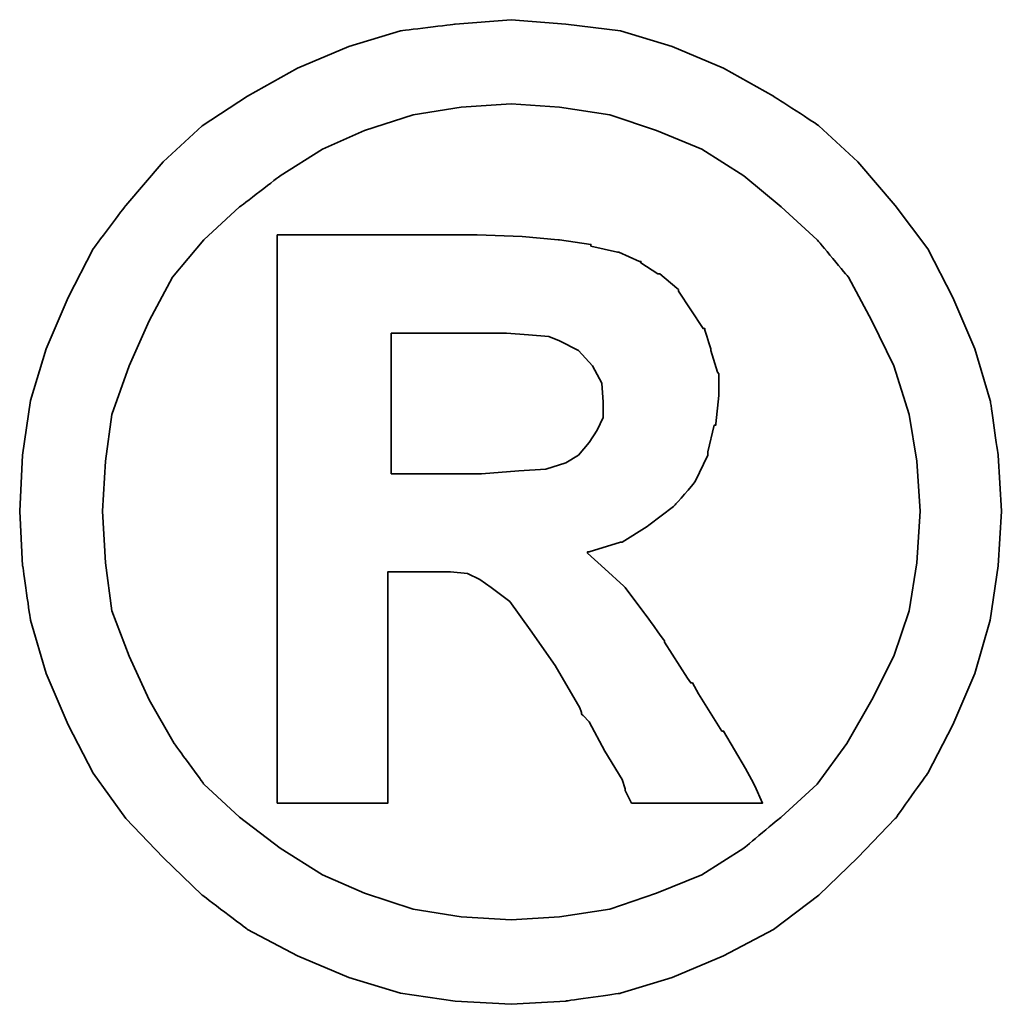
# Model space of a CAD drawing. Header units: millimetres. Extents: x -629 to 296, y -521 to -329.
# Tile 54 of 56: x -422.24 to -421.18, y -422.03 to -420.97. Entities that reach past the tile are written whole.
import ezdxf

# ---------------------------------------------------------------- set-up
doc = ezdxf.new("R2010")
doc.units = ezdxf.units.MM
doc.header["$LTSCALE"] = 0.1
doc.layers.add('CHA', color=7, linetype='CONTINUOUS')
doc.layers.add('layer 1', color=7, linetype='CONTINUOUS')

# ---------------------------------------------------------------- blocks, each defined once
blk = doc.blocks.new('TBI MOTION logo(完整正式版)')
at = {"layer": 'layer 1', "color": 22, "lineweight": 35}
for points, knots in [([(81.20634, 4.98624), (81.20634, 4.98624), (81.18649, 5.32862), (81.18649, 5.32862), (81.18649, 5.32862), (81.18649, 5.32862), (81.13886, 5.66206), (81.13886, 5.66206), (81.13886, 5.66206), (81.13886, 5.66206), (81.04359, 5.97764), (81.04359, 5.97764), (81.04359, 5.97764), (81.04359, 5.97764), (80.91061, 6.29124), (80.91061, 6.29124), (80.91061, 6.29124), (80.91061, 6.29124), (80.75778, 6.58697), (80.75778, 6.58697), (80.75778, 6.58697), (80.75778, 6.58697), (80.5593, 6.85294), (80.5593, 6.85294), (80.5593, 6.85294), (80.5593, 6.85294), (80.33105, 7.1189), (80.33105, 7.1189), (80.33105, 7.1189), (80.33105, 7.1189), (80.09287, 7.33921), (80.09287, 7.33921), (80.09287, 7.33921), (80.09287, 7.33921), (79.815, 7.51982), (79.815, 7.51982), (79.815, 7.51982), (79.815, 7.51982), (79.51133, 7.69051), (79.51133, 7.69051), (79.51133, 7.69051), (79.51133, 7.69051), (79.19773, 7.8235), (79.19773, 7.8235), (79.19773, 7.8235), (79.19773, 7.8235), (78.88215, 7.91877), (78.88215, 7.91877), (78.88215, 7.91877), (78.88215, 7.91877), (78.54871, 7.95846), (78.54871, 7.95846), (78.54871, 7.95846), (78.54871, 7.95846), (78.21526, 7.98625), (78.21526, 7.98625), (78.21526, 7.98625), (78.21526, 7.98625), (77.87388, 7.95846), (77.87388, 7.95846), (77.87388, 7.95846), (77.87388, 7.95846), (77.54044, 7.91877), (77.54044, 7.91877), (77.54044, 7.91877), (77.54044, 7.91877), (77.22485, 7.8235), (77.22485, 7.8235), (77.22485, 7.8235), (77.22485, 7.8235), (76.91027, 7.69051), (76.91027, 7.69051), (76.91027, 7.69051), (76.91027, 7.69051), (76.6056, 7.51982), (76.6056, 7.51982), (76.6056, 7.51982), (76.6056, 7.51982), (76.32972, 7.33921), (76.32972, 7.33921), (76.32972, 7.33921), (76.32972, 7.33921), (76.09154, 7.1189), (76.09154, 7.1189), (76.09154, 7.1189), (76.09154, 7.1189), (75.86329, 6.85294), (75.86329, 6.85294), (75.86329, 6.85294), (75.86329, 6.85294), (75.66382, 6.58697), (75.66382, 6.58697), (75.66382, 6.58697), (75.66382, 6.58697), (75.51099, 6.29124), (75.51099, 6.29124), (75.51099, 6.29124), (75.51099, 6.29124), (75.37702, 5.97764), (75.37702, 5.97764), (75.37702, 5.97764), (75.37702, 5.97764), (75.28175, 5.66206), (75.28175, 5.66206), (75.28175, 5.66206), (75.28175, 5.66206), (75.23411, 5.32862), (75.23411, 5.32862), (75.23411, 5.32862), (75.23411, 5.32862), (75.21625, 4.98624), (75.21625, 4.98624), (75.21625, 4.98624), (75.21625, 4.98624), (75.23411, 4.6528), (75.23411, 4.6528), (75.23411, 4.6528), (75.23411, 4.6528), (75.28175, 4.32035), (75.28175, 4.32035), (75.28175, 4.32035), (75.28175, 4.32035), (75.37702, 3.99583), (75.37702, 3.99583), (75.37702, 3.99583), (75.37702, 3.99583), (75.51099, 3.68224), (75.51099, 3.68224), (75.51099, 3.68224), (75.51099, 3.68224), (75.66382, 3.38749), (75.66382, 3.38749), (75.66382, 3.38749), (75.66382, 3.38749), (75.86329, 3.10963), (75.86329, 3.10963), (75.86329, 3.10963), (75.86329, 3.10963), (76.09154, 2.87145), (76.09154, 2.87145), (76.09154, 2.87145), (76.09154, 2.87145), (76.32972, 2.6432), (76.32972, 2.6432), (76.32972, 2.6432), (76.32972, 2.6432), (76.6056, 2.43381), (76.6056, 2.43381), (76.6056, 2.43381), (76.6056, 2.43381), (76.91027, 2.27205), (76.91027, 2.27205), (76.91027, 2.27205), (76.91027, 2.27205), (77.22485, 2.13906), (77.22485, 2.13906), (77.22485, 2.13906), (77.22485, 2.13906), (77.54044, 2.0438), (77.54044, 2.0438), (77.54044, 2.0438), (77.54044, 2.0438), (77.87388, 1.99616), (77.87388, 1.99616), (77.87388, 1.99616), (77.87388, 1.99616), (78.21526, 1.97631), (78.21526, 1.97631), (78.21526, 1.97631), (78.21526, 1.97631), (78.54871, 1.99616), (78.54871, 1.99616), (78.54871, 1.99616), (78.54871, 1.99616), (78.88215, 2.0438), (78.88215, 2.0438), (78.88215, 2.0438), (78.88215, 2.0438), (79.19773, 2.13906), (79.19773, 2.13906), (79.19773, 2.13906), (79.19773, 2.13906), (79.51133, 2.27205), (79.51133, 2.27205), (79.51133, 2.27205), (79.51133, 2.27205), (79.815, 2.43381), (79.815, 2.43381), (79.815, 2.43381), (79.815, 2.43381), (80.09287, 2.6432), (80.09287, 2.6432), (80.09287, 2.6432), (80.09287, 2.6432), (80.33105, 2.87145), (80.33105, 2.87145), (80.33105, 2.87145), (80.33105, 2.87145), (80.5593, 3.10963), (80.5593, 3.10963), (80.5593, 3.10963), (80.5593, 3.10963), (80.75778, 3.38749), (80.75778, 3.38749), (80.75778, 3.38749), (80.75778, 3.38749), (80.91061, 3.68224), (80.91061, 3.68224), (80.91061, 3.68224), (80.91061, 3.68224), (81.04359, 3.99583), (81.04359, 3.99583), (81.04359, 3.99583), (81.04359, 3.99583), (81.13886, 4.32035), (81.13886, 4.32035), (81.13886, 4.32035), (81.13886, 4.32035), (81.18649, 4.6528), (81.18649, 4.6528), (81.18649, 4.6528), (81.18649, 4.6528), (81.20634, 4.98624), (81.20634, 4.98624)], [0, 0, 0, 0, 0.0178571, 0.0178571, 0.0178571, 0.0178572, 0.0357143, 0.0357143, 0.0357143, 0.0357143, 0.0535714, 0.0535714, 0.0535714, 0.0535714, 0.0714286, 0.0714286, 0.0714286, 0.0714286, 0.0892857, 0.0892857, 0.0892857, 0.0892857, 0.1071429, 0.1071429, 0.1071429, 0.1071429, 0.125, 0.125, 0.125, 0.125, 0.1428571, 0.1428571, 0.1428571, 0.1428572, 0.1607143, 0.1607143, 0.1607143, 0.1607143, 0.1785714, 0.1785714, 0.1785714, 0.1785714, 0.1964286, 0.1964286, 0.1964286, 0.1964286, 0.2142857, 0.2142857, 0.2142857, 0.2142857, 0.2321429, 0.2321429, 0.2321429, 0.2321429, 0.25, 0.25, 0.25, 0.25, 0.2678571, 0.2678571, 0.2678571, 0.2678572, 0.2857143, 0.2857143, 0.2857143, 0.2857143, 0.3035714, 0.3035714, 0.3035714, 0.3035714, 0.3214286, 0.3214286, 0.3214286, 0.3214286, 0.3392857, 0.3392857, 0.3392857, 0.3392857, 0.3571429, 0.3571429, 0.3571429, 0.3571429, 0.375, 0.375, 0.375, 0.375, 0.3928571, 0.3928571, 0.3928571, 0.3928572, 0.4107143, 0.4107143, 0.4107143, 0.4107143, 0.4285714, 0.4285714, 0.4285714, 0.4285714, 0.4464286, 0.4464286, 0.4464286, 0.4464286, 0.4642857, 0.4642857, 0.4642857, 0.4642857, 0.4821429, 0.4821429, 0.4821429, 0.4821429, 0.5, 0.5, 0.5, 0.5, 0.5178571, 0.5178571, 0.5178571, 0.5178572, 0.5357143, 0.5357143, 0.5357143, 0.5357143, 0.5535714, 0.5535714, 0.5535714, 0.5535714, 0.5714286, 0.5714286, 0.5714286, 0.5714286, 0.5892857, 0.5892857, 0.5892857, 0.5892857, 0.6071429, 0.6071429, 0.6071429, 0.6071429, 0.625, 0.625, 0.625, 0.625, 0.6428571, 0.6428571, 0.6428571, 0.6428572, 0.6607143, 0.6607143, 0.6607143, 0.6607143, 0.6785714, 0.6785714, 0.6785714, 0.6785714, 0.6964286, 0.6964286, 0.6964286, 0.6964286, 0.7142857, 0.7142857, 0.7142857, 0.7142857, 0.7321429, 0.7321429, 0.7321429, 0.7321429, 0.75, 0.75, 0.75, 0.75, 0.7678571, 0.7678571, 0.7678571, 0.7678572, 0.7857143, 0.7857143, 0.7857143, 0.7857143, 0.8035714, 0.8035714, 0.8035714, 0.8035714, 0.8214286, 0.8214286, 0.8214286, 0.8214286, 0.8392857, 0.8392857, 0.8392857, 0.8392857, 0.8571429, 0.8571429, 0.8571429, 0.8571429, 0.875, 0.875, 0.875, 0.875, 0.8928571, 0.8928571, 0.8928571, 0.8928572, 0.9107143, 0.9107143, 0.9107143, 0.9107143, 0.9285714, 0.9285714, 0.9285714, 0.9285714, 0.9464286, 0.9464286, 0.9464286, 0.9464286, 0.9642857, 0.9642857, 0.9642857, 0.9642857, 0.9821429, 0.9821429, 0.9821429, 0.9821429, 1, 1, 1, 1]), ([(80.71014, 4.98624), (80.71014, 4.98624), (80.69129, 5.29091), (80.69129, 5.29091), (80.69129, 5.29091), (80.69129, 5.29091), (80.64464, 5.57672), (80.64464, 5.57672), (80.64464, 5.57672), (80.64464, 5.57672), (80.54937, 5.87245), (80.54937, 5.87245), (80.54937, 5.87245), (80.54937, 5.87245), (80.41639, 6.14833), (80.41639, 6.14833), (80.41639, 6.14833), (80.41639, 6.14833), (80.27349, 6.41429), (80.27349, 6.41429), (80.27349, 6.41429), (80.27349, 6.41429), (80.08295, 6.64255), (80.08295, 6.64255), (80.08295, 6.64255), (80.08295, 6.64255), (79.86264, 6.84301), (79.86264, 6.84301), (79.86264, 6.84301), (79.86264, 6.84301), (79.63439, 7.03355), (79.63439, 7.03355), (79.63439, 7.03355), (79.63439, 7.03355), (79.37835, 7.1963), (79.37835, 7.1963), (79.37835, 7.1963), (79.37835, 7.1963), (79.10246, 7.30944), (79.10246, 7.30944), (79.10246, 7.30944), (79.10246, 7.30944), (78.81665, 7.40471), (78.81665, 7.40471), (78.81665, 7.40471), (78.81665, 7.40471), (78.511, 7.45234), (78.511, 7.45234), (78.511, 7.45234), (78.511, 7.45234), (78.21526, 7.47219), (78.21526, 7.47219), (78.21526, 7.47219), (78.21526, 7.47219), (77.9106, 7.45234), (77.9106, 7.45234), (77.9106, 7.45234), (77.9106, 7.45234), (77.61685, 7.40471), (77.61685, 7.40471), (77.61685, 7.40471), (77.61685, 7.40471), (77.32012, 7.30944), (77.32012, 7.30944), (77.32012, 7.30944), (77.32012, 7.30944), (77.06309, 7.1963), (77.06309, 7.1963), (77.06309, 7.1963), (77.06309, 7.1963), (76.80606, 7.03355), (76.80606, 7.03355), (76.80606, 7.03355), (76.80606, 7.03355), (76.55797, 6.84301), (76.55797, 6.84301), (76.55797, 6.84301), (76.55797, 6.84301), (76.34063, 6.64255), (76.34063, 6.64255), (76.34063, 6.64255), (76.34063, 6.64255), (76.1491, 6.41429), (76.1491, 6.41429), (76.1491, 6.41429), (76.1491, 6.41429), (76.0062, 6.14833), (76.0062, 6.14833), (76.0062, 6.14833), (76.0062, 6.14833), (75.88314, 5.87245), (75.88314, 5.87245), (75.88314, 5.87245), (75.88314, 5.87245), (75.77794, 5.57672), (75.77794, 5.57672), (75.77794, 5.57672), (75.77794, 5.57672), (75.73924, 5.29091), (75.73924, 5.29091), (75.73924, 5.29091), (75.73924, 5.29091), (75.72039, 4.98624), (75.72039, 4.98624), (75.72039, 4.98624), (75.72039, 4.98624), (75.73924, 4.67165), (75.73924, 4.67165), (75.73924, 4.67165), (75.73924, 4.67165), (75.77794, 4.37791), (75.77794, 4.37791), (75.77794, 4.37791), (75.77794, 4.37791), (75.88314, 4.10102), (75.88314, 4.10102), (75.88314, 4.10102), (75.88314, 4.10102), (76.0062, 3.83407), (76.0062, 3.83407), (76.0062, 3.83407), (76.0062, 3.83407), (76.15902, 3.56811), (76.15902, 3.56811), (76.15902, 3.56811), (76.15902, 3.56811), (76.34063, 3.32001), (76.34063, 3.32001), (76.34063, 3.32001), (76.34063, 3.32001), (76.55797, 3.11955), (76.55797, 3.11955), (76.55797, 3.11955), (76.55797, 3.11955), (76.80606, 2.92901), (76.80606, 2.92901), (76.80606, 2.92901), (76.80606, 2.92901), (77.06309, 2.76725), (77.06309, 2.76725), (77.06309, 2.76725), (77.06309, 2.76725), (77.32012, 2.65412), (77.32012, 2.65412), (77.32012, 2.65412), (77.32012, 2.65412), (77.61685, 2.55786), (77.61685, 2.55786), (77.61685, 2.55786), (77.61685, 2.55786), (77.9106, 2.51022), (77.9106, 2.51022), (77.9106, 2.51022), (77.9106, 2.51022), (78.21526, 2.49137), (78.21526, 2.49137), (78.21526, 2.49137), (78.21526, 2.49137), (78.511, 2.51022), (78.511, 2.51022), (78.511, 2.51022), (78.511, 2.51022), (78.81665, 2.55786), (78.81665, 2.55786), (78.81665, 2.55786), (78.81665, 2.55786), (79.10246, 2.65412), (79.10246, 2.65412), (79.10246, 2.65412), (79.10246, 2.65412), (79.37835, 2.76725), (79.37835, 2.76725), (79.37835, 2.76725), (79.37835, 2.76725), (79.63439, 2.92901), (79.63439, 2.92901), (79.63439, 2.92901), (79.63439, 2.92901), (79.86264, 3.11955), (79.86264, 3.11955), (79.86264, 3.11955), (79.86264, 3.11955), (80.08295, 3.32001), (80.08295, 3.32001), (80.08295, 3.32001), (80.08295, 3.32001), (80.26356, 3.56811), (80.26356, 3.56811), (80.26356, 3.56811), (80.26356, 3.56811), (80.41639, 3.83407), (80.41639, 3.83407), (80.41639, 3.83407), (80.41639, 3.83407), (80.54937, 4.10102), (80.54937, 4.10102), (80.54937, 4.10102), (80.54937, 4.10102), (80.64464, 4.37791), (80.64464, 4.37791), (80.64464, 4.37791), (80.64464, 4.37791), (80.69129, 4.67165), (80.69129, 4.67165), (80.69129, 4.67165), (80.69129, 4.67165), (80.71014, 4.98624), (80.71014, 4.98624)], [0, 0, 0, 0, 0.0192308, 0.0192308, 0.0192308, 0.0192308, 0.0384615, 0.0384615, 0.0384615, 0.0384615, 0.0576923, 0.0576923, 0.0576923, 0.0576923, 0.0769231, 0.0769231, 0.0769231, 0.0769231, 0.0961538, 0.0961538, 0.0961538, 0.0961539, 0.1153846, 0.1153846, 0.1153846, 0.1153846, 0.1346154, 0.1346154, 0.1346154, 0.1346154, 0.1538462, 0.1538462, 0.1538462, 0.1538462, 0.1730769, 0.1730769, 0.1730769, 0.1730769, 0.1923077, 0.1923077, 0.1923077, 0.1923077, 0.2115385, 0.2115385, 0.2115385, 0.2115385, 0.2307692, 0.2307692, 0.2307692, 0.2307692, 0.25, 0.25, 0.25, 0.25, 0.2692308, 0.2692308, 0.2692308, 0.2692308, 0.2884615, 0.2884615, 0.2884615, 0.2884615, 0.3076923, 0.3076923, 0.3076923, 0.3076923, 0.3269231, 0.3269231, 0.3269231, 0.3269231, 0.3461538, 0.3461538, 0.3461538, 0.3461539, 0.3653846, 0.3653846, 0.3653846, 0.3653846, 0.3846154, 0.3846154, 0.3846154, 0.3846154, 0.4038462, 0.4038462, 0.4038462, 0.4038462, 0.4230769, 0.4230769, 0.4230769, 0.4230769, 0.4423077, 0.4423077, 0.4423077, 0.4423077, 0.4615385, 0.4615385, 0.4615385, 0.4615385, 0.4807692, 0.4807692, 0.4807692, 0.4807692, 0.5, 0.5, 0.5, 0.5, 0.5192308, 0.5192308, 0.5192308, 0.5192308, 0.5384615, 0.5384615, 0.5384615, 0.5384615, 0.5576923, 0.5576923, 0.5576923, 0.5576923, 0.5769231, 0.5769231, 0.5769231, 0.5769231, 0.5961538, 0.5961538, 0.5961538, 0.5961539, 0.6153846, 0.6153846, 0.6153846, 0.6153846, 0.6346154, 0.6346154, 0.6346154, 0.6346154, 0.6538462, 0.6538462, 0.6538462, 0.6538462, 0.6730769, 0.6730769, 0.6730769, 0.6730769, 0.6923077, 0.6923077, 0.6923077, 0.6923077, 0.7115385, 0.7115385, 0.7115385, 0.7115385, 0.7307692, 0.7307692, 0.7307692, 0.7307692, 0.75, 0.75, 0.75, 0.75, 0.7692308, 0.7692308, 0.7692308, 0.7692308, 0.7884615, 0.7884615, 0.7884615, 0.7884615, 0.8076923, 0.8076923, 0.8076923, 0.8076923, 0.8269231, 0.8269231, 0.8269231, 0.8269231, 0.8461538, 0.8461538, 0.8461538, 0.8461539, 0.8653846, 0.8653846, 0.8653846, 0.8653846, 0.8846154, 0.8846154, 0.8846154, 0.8846154, 0.9038462, 0.9038462, 0.9038462, 0.9038462, 0.9230769, 0.9230769, 0.9230769, 0.9230769, 0.9423077, 0.9423077, 0.9423077, 0.9423077, 0.9615385, 0.9615385, 0.9615385, 0.9615385, 0.9807692, 0.9807692, 0.9807692, 0.9807692, 1, 1, 1, 1]), ([(76.78721, 3.2823), (76.78721, 3.2823), (76.78721, 3.32001), (76.78721, 3.32001), (76.78721, 3.32001), (76.78721, 3.32001), (76.78721, 3.42422), (76.78721, 3.42422), (76.78721, 3.42422), (76.78721, 3.42422), (76.78721, 3.59689), (76.78721, 3.59689), (76.78721, 3.59689), (76.78721, 3.59689), (76.78721, 3.80529), (76.78721, 3.80529), (76.78721, 3.80529), (76.78721, 3.80529), (76.78721, 4.0524), (76.78721, 4.0524), (76.78721, 4.0524), (76.78721, 4.0524), (76.78721, 4.32035), (76.78721, 4.32035), (76.78721, 4.32035), (76.78721, 4.32035), (76.78721, 4.92868), (76.78721, 4.92868), (76.78721, 4.92868), (76.78721, 4.92868), (76.78721, 5.53801), (76.78721, 5.53801), (76.78721, 5.53801), (76.78721, 5.53801), (76.78721, 5.82482), (76.78721, 5.82482), (76.78721, 5.82482), (76.78721, 5.82482), (76.78721, 6.07291), (76.78721, 6.07291), (76.78721, 6.07291), (76.78721, 6.07291), (76.78721, 6.30017), (76.78721, 6.30017), (76.78721, 6.30017), (76.78721, 6.30017), (76.78721, 6.45399), (76.78721, 6.45399), (76.78721, 6.45399), (76.78721, 6.45399), (76.78721, 6.5572), (76.78721, 6.5572), (76.78721, 6.5572), (76.78721, 6.5572), (76.78721, 6.59689), (76.78721, 6.59689), (76.78721, 6.59689), (76.78721, 6.59689), (76.78721, 6.67232), (76.78721, 6.67232), (76.78721, 6.67232), (76.78721, 6.67232), (76.8537, 6.67232), (76.8537, 6.67232), (76.8537, 6.67232), (76.8537, 6.67232), (76.87355, 6.67232), (76.87355, 6.67232), (76.87355, 6.67232), (76.87355, 6.67232), (76.91027, 6.67232), (76.91027, 6.67232), (76.91027, 6.67232), (76.91027, 6.67232), (77.04424, 6.67232), (77.04424, 6.67232), (77.04424, 6.67232), (77.04424, 6.67232), (77.22485, 6.67232), (77.22485, 6.67232), (77.22485, 6.67232), (77.22485, 6.67232), (77.43524, 6.67232), (77.43524, 6.67232), (77.43524, 6.67232), (77.43524, 6.67232), (77.65357, 6.67232), (77.65357, 6.67232), (77.65357, 6.67232), (77.65357, 6.67232), (77.82625, 6.67232), (77.82625, 6.67232), (77.82625, 6.67232), (77.82625, 6.67232), (77.94037, 6.67232), (77.94037, 6.67232), (77.94037, 6.67232), (77.94037, 6.67232), (77.97709, 6.67232), (77.97709, 6.67232), (77.97709, 6.67232), (77.97709, 6.67232), (77.99694, 6.67232), (77.99694, 6.67232), (77.99694, 6.67232), (77.99694, 6.67232), (78.00686, 6.67232), (78.00686, 6.67232), (78.00686, 6.67232), (78.00686, 6.67232), (78.28275, 6.6624), (78.28275, 6.6624), (78.28275, 6.6624), (78.28275, 6.6624), (78.50107, 6.64255), (78.50107, 6.64255), (78.50107, 6.64255), (78.50107, 6.64255), (78.511, 6.64255), (78.511, 6.64255), (78.511, 6.64255), (78.511, 6.64255), (78.70154, 6.61476), (78.70154, 6.61476), (78.70154, 6.61476), (78.70154, 6.61476), (78.70154, 6.60483), (78.70154, 6.60483), (78.70154, 6.60483), (78.70154, 6.60483), (78.86429, 6.56713), (78.86429, 6.56713), (78.86429, 6.56713), (78.86429, 6.56713), (78.87223, 6.56713), (78.87223, 6.56713), (78.87223, 6.56713), (78.87223, 6.56713), (78.99727, 6.51056), (78.99727, 6.51056), (78.99727, 6.51056), (78.99727, 6.51056), (79.00719, 6.51056), (79.00719, 6.51056), (79.00719, 6.51056), (79.00719, 6.51056), (79.00719, 6.50162), (79.00719, 6.50162), (79.00719, 6.50162), (79.00719, 6.50162), (79.1104, 6.43415), (79.1104, 6.43415), (79.1104, 6.43415), (79.1104, 6.43415), (79.12132, 6.43415), (79.12132, 6.43415), (79.12132, 6.43415), (79.12132, 6.43415), (79.22552, 6.34781), (79.22552, 6.34781), (79.22552, 6.34781), (79.22552, 6.34781), (79.23544, 6.33888), (79.23544, 6.33888), (79.23544, 6.33888), (79.23544, 6.33888), (79.23544, 6.32895), (79.23544, 6.32895), (79.23544, 6.32895), (79.23544, 6.32895), (79.31087, 6.21483), (79.31087, 6.21483), (79.31087, 6.21483), (79.31087, 6.21483), (79.38629, 6.1007), (79.38629, 6.1007), (79.38629, 6.1007), (79.38629, 6.1007), (79.3972, 6.1007), (79.3972, 6.1007), (79.3972, 6.1007), (79.3972, 6.1007), (79.3972, 6.09078), (79.3972, 6.09078), (79.3972, 6.09078), (79.3972, 6.09078), (79.43392, 5.97764), (79.43392, 5.97764), (79.43392, 5.97764), (79.43392, 5.97764), (79.43392, 5.96772), (79.43392, 5.96772), (79.43392, 5.96772), (79.43392, 5.96772), (79.47362, 5.83474), (79.47362, 5.83474), (79.47362, 5.83474), (79.47362, 5.83474), (79.48156, 5.82482), (79.48156, 5.82482), (79.48156, 5.82482), (79.48156, 5.82482), (79.48156, 5.69977), (79.48156, 5.69977), (79.48156, 5.69977), (79.48156, 5.69977), (79.48156, 5.69183), (79.48156, 5.69183), (79.48156, 5.69183), (79.48156, 5.69183), (79.4637, 5.51915), (79.4637, 5.51915), (79.4637, 5.51915), (79.4637, 5.51915), (79.4637, 5.51122), (79.4637, 5.51122), (79.4637, 5.51122), (79.4637, 5.51122), (79.45377, 5.51122), (79.45377, 5.51122), (79.45377, 5.51122), (79.45377, 5.51122), (79.41507, 5.34847), (79.41507, 5.34847), (79.41507, 5.34847), (79.41507, 5.34847), (79.41507, 5.33854), (79.41507, 5.33854), (79.41507, 5.33854), (79.41507, 5.33854), (79.41507, 5.32862), (79.41507, 5.32862), (79.41507, 5.32862), (79.41507, 5.32862), (79.33865, 5.16785), (79.33865, 5.16785), (79.33865, 5.16785), (79.33865, 5.16785), (79.33071, 5.15693), (79.33071, 5.15693), (79.33071, 5.15693), (79.33071, 5.15693), (79.2156, 5.02495), (79.2156, 5.02495), (79.2156, 5.02495), (79.2156, 5.02495), (79.20567, 5.01502), (79.20567, 5.01502), (79.20567, 5.01502), (79.20567, 5.01502), (79.05483, 4.89991), (79.05483, 4.89991), (79.05483, 4.89991), (79.05483, 4.89991), (79.04491, 4.89197), (79.04491, 4.89197), (79.04491, 4.89197), (79.04491, 4.89197), (78.89208, 4.7967), (78.89208, 4.7967), (78.89208, 4.7967), (78.89208, 4.7967), (78.88215, 4.7967), (78.88215, 4.7967), (78.88215, 4.7967), (78.88215, 4.7967), (78.69161, 4.73913), (78.69161, 4.73913), (78.69161, 4.73913), (78.69161, 4.73913), (78.68169, 4.73913), (78.68169, 4.73913), (78.68169, 4.73913), (78.68169, 4.73913), (78.68169, 4.72921), (78.68169, 4.72921), (78.68169, 4.72921), (78.68169, 4.72921), (78.78688, 4.63394), (78.78688, 4.63394), (78.78688, 4.63394), (78.78688, 4.63394), (78.902, 4.52875), (78.902, 4.52875), (78.902, 4.52875), (78.902, 4.52875), (78.91093, 4.52081), (78.91093, 4.52081), (78.91093, 4.52081), (78.91093, 4.52081), (79.02506, 4.36798), (79.02506, 4.36798), (79.02506, 4.36798), (79.02506, 4.36798), (79.1501, 4.1953), (79.1501, 4.1953), (79.1501, 4.1953), (79.1501, 4.1953), (79.1501, 4.18736), (79.1501, 4.18736), (79.1501, 4.18736), (79.1501, 4.18736), (79.29201, 3.96705), (79.29201, 3.96705), (79.29201, 3.96705), (79.29201, 3.96705), (79.31087, 3.93828), (79.31087, 3.93828), (79.31087, 3.93828), (79.31087, 3.93828), (79.32079, 3.93828), (79.32079, 3.93828), (79.32079, 3.93828), (79.32079, 3.93828), (79.3585, 3.87178), (79.3585, 3.87178), (79.3585, 3.87178), (79.3585, 3.87178), (79.50141, 3.64353), (79.50141, 3.64353), (79.50141, 3.64353), (79.50141, 3.64353), (79.51133, 3.64353), (79.51133, 3.64353), (79.51133, 3.64353), (79.51133, 3.64353), (79.64431, 3.41528), (79.64431, 3.41528), (79.64431, 3.41528), (79.64431, 3.41528), (79.68202, 3.3478), (79.68202, 3.3478), (79.68202, 3.3478), (79.68202, 3.3478), (79.70187, 3.31009), (79.70187, 3.31009), (79.70187, 3.31009), (79.70187, 3.31009), (79.7495, 3.2049), (79.7495, 3.2049), (79.7495, 3.2049), (79.7495, 3.2049), (79.64431, 3.2049), (79.64431, 3.2049), (79.64431, 3.2049), (79.64431, 3.2049), (79.62546, 3.2049), (79.62546, 3.2049), (79.62546, 3.2049), (79.62546, 3.2049), (79.53912, 3.2049), (79.53912, 3.2049), (79.53912, 3.2049), (79.53912, 3.2049), (79.31087, 3.2049), (79.31087, 3.2049), (79.31087, 3.2049), (79.31087, 3.2049), (79.08262, 3.2049), (79.08262, 3.2049), (79.08262, 3.2049), (79.08262, 3.2049), (79.00719, 3.2049), (79.00719, 3.2049), (79.00719, 3.2049), (79.00719, 3.2049), (78.98735, 3.2049), (78.98735, 3.2049), (78.98735, 3.2049), (78.98735, 3.2049), (78.94964, 3.2049), (78.94964, 3.2049), (78.94964, 3.2049), (78.94964, 3.2049), (78.92979, 3.24459), (78.92979, 3.24459), (78.92979, 3.24459), (78.92979, 3.24459), (78.91093, 3.2823), (78.91093, 3.2823), (78.91093, 3.2823), (78.91093, 3.2823), (78.91093, 3.29223), (78.91093, 3.29223), (78.91093, 3.29223), (78.91093, 3.29223), (78.89208, 3.3478), (78.89208, 3.3478), (78.89208, 3.3478), (78.89208, 3.3478), (78.78688, 3.52048), (78.78688, 3.52048), (78.78688, 3.52048), (78.78688, 3.52048), (78.69161, 3.7001), (78.69161, 3.7001), (78.69161, 3.7001), (78.69161, 3.7001), (78.6539, 3.7388), (78.6539, 3.7388), (78.6539, 3.7388), (78.6539, 3.7388), (78.64398, 3.74873), (78.64398, 3.74873), (78.64398, 3.74873), (78.64398, 3.74873), (78.64398, 3.75766), (78.64398, 3.75766), (78.64398, 3.75766), (78.64398, 3.75766), (78.63405, 3.78644), (78.63405, 3.78644), (78.63405, 3.78644), (78.63405, 3.78644), (78.48321, 4.04347), (78.48321, 4.04347), (78.48321, 4.04347), (78.48321, 4.04347), (78.33038, 4.2618), (78.33038, 4.2618), (78.33038, 4.2618), (78.33038, 4.2618), (78.20732, 4.43447), (78.20732, 4.43447), (78.20732, 4.43447), (78.20732, 4.43447), (78.09221, 4.52081), (78.09221, 4.52081), (78.09221, 4.52081), (78.09221, 4.52081), (78.02472, 4.56845), (78.02472, 4.56845), (78.02472, 4.56845), (78.02472, 4.56845), (77.9493, 4.60616), (77.9493, 4.60616), (77.9493, 4.60616), (77.9493, 4.60616), (77.8451, 4.61608), (77.8451, 4.61608), (77.8451, 4.61608), (77.8451, 4.61608), (77.71113, 4.61608), (77.71113, 4.61608), (77.71113, 4.61608), (77.71113, 4.61608), (77.69128, 4.61608), (77.69128, 4.61608), (77.69128, 4.61608), (77.69128, 4.61608), (77.67342, 4.61608), (77.67342, 4.61608), (77.67342, 4.61608), (77.67342, 4.61608), (77.5583, 4.61608), (77.5583, 4.61608), (77.5583, 4.61608), (77.5583, 4.61608), (77.46303, 4.61608), (77.46303, 4.61608), (77.46303, 4.61608), (77.46303, 4.61608), (77.46303, 4.54761), (77.46303, 4.54761), (77.46303, 4.54761), (77.46303, 4.54761), (77.46303, 4.47318), (77.46303, 4.47318), (77.46303, 4.47318), (77.46303, 4.47318), (77.46303, 4.24294), (77.46303, 4.24294), (77.46303, 4.24294), (77.46303, 4.24294), (77.46303, 3.99583), (77.46303, 3.99583), (77.46303, 3.99583), (77.46303, 3.99583), (77.46303, 3.72888), (77.46303, 3.72888), (77.46303, 3.72888), (77.46303, 3.72888), (77.46303, 3.51055), (77.46303, 3.51055), (77.46303, 3.51055), (77.46303, 3.51055), (77.46303, 3.42422), (77.46303, 3.42422), (77.46303, 3.42422), (77.46303, 3.42422), (77.46303, 3.35773), (77.46303, 3.35773), (77.46303, 3.35773), (77.46303, 3.35773), (77.46303, 3.30017), (77.46303, 3.30017), (77.46303, 3.30017), (77.46303, 3.30017), (77.46303, 3.2823), (77.46303, 3.2823), (77.46303, 3.2823), (77.46303, 3.2823), (77.46303, 3.2049), (77.46303, 3.2049), (77.46303, 3.2049), (77.46303, 3.2049), (77.39753, 3.2049), (77.39753, 3.2049), (77.39753, 3.2049), (77.39753, 3.2049), (77.37768, 3.2049), (77.37768, 3.2049), (77.37768, 3.2049), (77.37768, 3.2049), (77.32012, 3.2049), (77.32012, 3.2049), (77.32012, 3.2049), (77.32012, 3.2049), (77.12165, 3.2049), (77.12165, 3.2049), (77.12165, 3.2049), (77.12165, 3.2049), (76.94897, 3.2049), (76.94897, 3.2049), (76.94897, 3.2049), (76.94897, 3.2049), (76.8924, 3.2049), (76.8924, 3.2049), (76.8924, 3.2049), (76.8924, 3.2049), (76.8537, 3.2049), (76.8537, 3.2049), (76.8537, 3.2049), (76.8537, 3.2049), (76.78721, 3.2049), (76.78721, 3.2049), (76.78721, 3.2049), (76.78721, 3.2049), (76.78721, 3.2823), (76.78721, 3.2823)], [0, 0, 0, 0, 0.0074074, 0.0074074, 0.0074074, 0.0074074, 0.0148148, 0.0148148, 0.0148148, 0.0148148, 0.0222222, 0.0222222, 0.0222222, 0.0222222, 0.0296296, 0.0296296, 0.0296296, 0.0296296, 0.037037, 0.037037, 0.037037, 0.037037, 0.0444444, 0.0444444, 0.0444444, 0.0444445, 0.0518519, 0.0518519, 0.0518519, 0.0518519, 0.0592593, 0.0592593, 0.0592593, 0.0592593, 0.0666667, 0.0666667, 0.0666667, 0.0666667, 0.0740741, 0.0740741, 0.0740741, 0.0740741, 0.0814815, 0.0814815, 0.0814815, 0.0814815, 0.0888889, 0.0888889, 0.0888889, 0.0888889, 0.0962963, 0.0962963, 0.0962963, 0.0962963, 0.1037037, 0.1037037, 0.1037037, 0.1037037, 0.1111111, 0.1111111, 0.1111111, 0.1111111, 0.1185185, 0.1185185, 0.1185185, 0.1185185, 0.1259259, 0.1259259, 0.1259259, 0.1259259, 0.1333333, 0.1333333, 0.1333333, 0.1333333, 0.1407407, 0.1407407, 0.1407407, 0.1407408, 0.1481481, 0.1481481, 0.1481481, 0.1481482, 0.1555556, 0.1555556, 0.1555556, 0.1555556, 0.162963, 0.162963, 0.162963, 0.162963, 0.1703704, 0.1703704, 0.1703704, 0.1703704, 0.1777778, 0.1777778, 0.1777778, 0.1777778, 0.1851852, 0.1851852, 0.1851852, 0.1851852, 0.1925926, 0.1925926, 0.1925926, 0.1925926, 0.2, 0.2, 0.2, 0.2, 0.2074074, 0.2074074, 0.2074074, 0.2074074, 0.2148148, 0.2148148, 0.2148148, 0.2148148, 0.2222222, 0.2222222, 0.2222222, 0.2222222, 0.2296296, 0.2296296, 0.2296296, 0.2296296, 0.237037, 0.237037, 0.237037, 0.237037, 0.2444444, 0.2444444, 0.2444444, 0.2444445, 0.2518519, 0.2518519, 0.2518519, 0.2518519, 0.2592593, 0.2592593, 0.2592593, 0.2592593, 0.2666667, 0.2666667, 0.2666667, 0.2666667, 0.2740741, 0.2740741, 0.2740741, 0.2740741, 0.2814815, 0.2814815, 0.2814815, 0.2814815, 0.2888889, 0.2888889, 0.2888889, 0.2888889, 0.2962963, 0.2962963, 0.2962963, 0.2962963, 0.3037037, 0.3037037, 0.3037037, 0.3037037, 0.3111111, 0.3111111, 0.3111111, 0.3111111, 0.3185185, 0.3185185, 0.3185185, 0.3185185, 0.3259259, 0.3259259, 0.3259259, 0.3259259, 0.3333333, 0.3333333, 0.3333333, 0.3333333, 0.3407407, 0.3407407, 0.3407407, 0.3407408, 0.3481481, 0.3481481, 0.3481481, 0.3481482, 0.3555556, 0.3555556, 0.3555556, 0.3555556, 0.362963, 0.362963, 0.362963, 0.362963, 0.3703704, 0.3703704, 0.3703704, 0.3703704, 0.3777778, 0.3777778, 0.3777778, 0.3777778, 0.3851852, 0.3851852, 0.3851852, 0.3851852, 0.3925926, 0.3925926, 0.3925926, 0.3925926, 0.4, 0.4, 0.4, 0.4, 0.4074074, 0.4074074, 0.4074074, 0.4074074, 0.4148148, 0.4148148, 0.4148148, 0.4148148, 0.4222222, 0.4222222, 0.4222222, 0.4222222, 0.4296296, 0.4296296, 0.4296296, 0.4296296, 0.437037, 0.437037, 0.437037, 0.437037, 0.4444444, 0.4444444, 0.4444444, 0.4444445, 0.4518519, 0.4518519, 0.4518519, 0.4518519, 0.4592593, 0.4592593, 0.4592593, 0.4592593, 0.4666667, 0.4666667, 0.4666667, 0.4666667, 0.4740741, 0.4740741, 0.4740741, 0.4740741, 0.4814815, 0.4814815, 0.4814815, 0.4814815, 0.4888889, 0.4888889, 0.4888889, 0.4888889, 0.4962963, 0.4962963, 0.4962963, 0.4962963, 0.5037037, 0.5037037, 0.5037037, 0.5037037, 0.5111111, 0.5111111, 0.5111111, 0.5111111, 0.5185185, 0.5185185, 0.5185185, 0.5185185, 0.5259259, 0.5259259, 0.5259259, 0.5259259, 0.5333333, 0.5333333, 0.5333333, 0.5333333, 0.5407407, 0.5407407, 0.5407407, 0.5407408, 0.5481481, 0.5481481, 0.5481481, 0.5481482, 0.5555556, 0.5555556, 0.5555556, 0.5555556, 0.562963, 0.562963, 0.562963, 0.562963, 0.5703704, 0.5703704, 0.5703704, 0.5703704, 0.5777778, 0.5777778, 0.5777778, 0.5777778, 0.5851852, 0.5851852, 0.5851852, 0.5851852, 0.5925926, 0.5925926, 0.5925926, 0.5925926, 0.6, 0.6, 0.6, 0.6, 0.6074074, 0.6074074, 0.6074074, 0.6074074, 0.6148148, 0.6148148, 0.6148148, 0.6148148, 0.6222222, 0.6222222, 0.6222222, 0.6222222, 0.6296296, 0.6296296, 0.6296296, 0.6296296, 0.637037, 0.637037, 0.637037, 0.637037, 0.6444444, 0.6444444, 0.6444444, 0.6444445, 0.6518519, 0.6518519, 0.6518519, 0.6518519, 0.6592593, 0.6592593, 0.6592593, 0.6592593, 0.6666667, 0.6666667, 0.6666667, 0.6666667, 0.6740741, 0.6740741, 0.6740741, 0.6740741, 0.6814815, 0.6814815, 0.6814815, 0.6814815, 0.6888889, 0.6888889, 0.6888889, 0.6888889, 0.6962963, 0.6962963, 0.6962963, 0.6962963, 0.7037037, 0.7037037, 0.7037037, 0.7037037, 0.7111111, 0.7111111, 0.7111111, 0.7111111, 0.7185185, 0.7185185, 0.7185185, 0.7185185, 0.7259259, 0.7259259, 0.7259259, 0.7259259, 0.7333333, 0.7333333, 0.7333333, 0.7333333, 0.7407407, 0.7407407, 0.7407407, 0.7407408, 0.7481481, 0.7481481, 0.7481481, 0.7481482, 0.7555556, 0.7555556, 0.7555556, 0.7555556, 0.762963, 0.762963, 0.762963, 0.762963, 0.7703704, 0.7703704, 0.7703704, 0.7703704, 0.7777778, 0.7777778, 0.7777778, 0.7777778, 0.7851852, 0.7851852, 0.7851852, 0.7851852, 0.7925926, 0.7925926, 0.7925926, 0.7925926, 0.8, 0.8, 0.8, 0.8, 0.8074074, 0.8074074, 0.8074074, 0.8074074, 0.8148148, 0.8148148, 0.8148148, 0.8148148, 0.8222222, 0.8222222, 0.8222222, 0.8222222, 0.8296296, 0.8296296, 0.8296296, 0.8296296, 0.837037, 0.837037, 0.837037, 0.837037, 0.8444444, 0.8444444, 0.8444444, 0.8444445, 0.8518519, 0.8518519, 0.8518519, 0.8518519, 0.8592593, 0.8592593, 0.8592593, 0.8592593, 0.8666667, 0.8666667, 0.8666667, 0.8666667, 0.8740741, 0.8740741, 0.8740741, 0.8740741, 0.8814815, 0.8814815, 0.8814815, 0.8814815, 0.8888889, 0.8888889, 0.8888889, 0.8888889, 0.8962963, 0.8962963, 0.8962963, 0.8962963, 0.9037037, 0.9037037, 0.9037037, 0.9037037, 0.9111111, 0.9111111, 0.9111111, 0.9111111, 0.9185185, 0.9185185, 0.9185185, 0.9185185, 0.9259259, 0.9259259, 0.9259259, 0.9259259, 0.9333333, 0.9333333, 0.9333333, 0.9333333, 0.9407407, 0.9407407, 0.9407407, 0.9407408, 0.9481481, 0.9481481, 0.9481481, 0.9481482, 0.9555556, 0.9555556, 0.9555556, 0.9555556, 0.962963, 0.962963, 0.962963, 0.962963, 0.9703704, 0.9703704, 0.9703704, 0.9703704, 0.9777778, 0.9777778, 0.9777778, 0.9777778, 0.9851852, 0.9851852, 0.9851852, 0.9851852, 0.9925926, 0.9925926, 0.9925926, 0.9925926, 1, 1, 1, 1]), ([(77.48288, 6.07291), (77.48288, 6.07291), (77.48288, 5.99551), (77.48288, 5.99551), (77.48288, 5.99551), (77.48288, 5.99551), (77.48288, 5.82482), (77.48288, 5.82482), (77.48288, 5.82482), (77.48288, 5.82482), (77.48288, 5.63328), (77.48288, 5.63328), (77.48288, 5.63328), (77.48288, 5.63328), (77.48288, 5.46358), (77.48288, 5.46358), (77.48288, 5.46358), (77.48288, 5.46358), (77.48288, 5.29091), (77.48288, 5.29091), (77.48288, 5.29091), (77.48288, 5.29091), (77.48288, 5.21449), (77.48288, 5.21449), (77.48288, 5.21449), (77.48288, 5.21449), (77.50074, 5.21449), (77.50074, 5.21449), (77.50074, 5.21449), (77.50074, 5.21449), (77.71113, 5.21449), (77.71113, 5.21449), (77.71113, 5.21449), (77.71113, 5.21449), (77.94037, 5.21449), (77.94037, 5.21449), (77.94037, 5.21449), (77.94037, 5.21449), (78.01579, 5.21449), (78.01579, 5.21449), (78.01579, 5.21449), (78.01579, 5.21449), (78.03465, 5.21449), (78.03465, 5.21449), (78.03465, 5.21449), (78.03465, 5.21449), (78.2629, 5.23335), (78.2629, 5.23335), (78.2629, 5.23335), (78.2629, 5.23335), (78.42565, 5.24327), (78.42565, 5.24327), (78.42565, 5.24327), (78.42565, 5.24327), (78.54871, 5.28098), (78.54871, 5.28098), (78.54871, 5.28098), (78.54871, 5.28098), (78.62611, 5.32862), (78.62611, 5.32862), (78.62611, 5.32862), (78.62611, 5.32862), (78.69161, 5.40503), (78.69161, 5.40503), (78.69161, 5.40503), (78.69161, 5.40503), (78.73925, 5.48145), (78.73925, 5.48145), (78.73925, 5.48145), (78.73925, 5.48145), (78.77696, 5.55885), (78.77696, 5.55885), (78.77696, 5.55885), (78.77696, 5.55885), (78.77696, 5.65214), (78.77696, 5.65214), (78.77696, 5.65214), (78.77696, 5.65214), (78.76902, 5.76726), (78.76902, 5.76726), (78.76902, 5.76726), (78.76902, 5.76726), (78.71146, 5.87245), (78.71146, 5.87245), (78.71146, 5.87245), (78.71146, 5.87245), (78.62611, 5.96772), (78.62611, 5.96772), (78.62611, 5.96772), (78.62611, 5.96772), (78.511, 6.02528), (78.511, 6.02528), (78.511, 6.02528), (78.511, 6.02528), (78.44451, 6.05306), (78.44451, 6.05306), (78.44451, 6.05306), (78.44451, 6.05306), (78.32046, 6.06299), (78.32046, 6.06299), (78.32046, 6.06299), (78.32046, 6.06299), (78.18748, 6.07291), (78.18748, 6.07291), (78.18748, 6.07291), (78.18748, 6.07291), (77.99694, 6.07291), (77.99694, 6.07291), (77.99694, 6.07291), (77.99694, 6.07291), (77.97709, 6.07291), (77.97709, 6.07291), (77.97709, 6.07291), (77.97709, 6.07291), (77.90167, 6.07291), (77.90167, 6.07291), (77.90167, 6.07291), (77.90167, 6.07291), (77.69128, 6.07291), (77.69128, 6.07291), (77.69128, 6.07291), (77.69128, 6.07291), (77.50074, 6.07291), (77.50074, 6.07291), (77.50074, 6.07291), (77.50074, 6.07291), (77.48288, 6.07291), (77.48288, 6.07291)], [0, 0, 0, 0, 0.03125, 0.03125, 0.03125, 0.03125, 0.0625, 0.0625, 0.0625, 0.0625, 0.09375, 0.09375, 0.09375, 0.09375, 0.125, 0.125, 0.125, 0.125, 0.15625, 0.15625, 0.15625, 0.15625, 0.1875, 0.1875, 0.1875, 0.1875, 0.21875, 0.21875, 0.21875, 0.21875, 0.25, 0.25, 0.25, 0.25, 0.28125, 0.28125, 0.28125, 0.28125, 0.3125, 0.3125, 0.3125, 0.3125, 0.34375, 0.34375, 0.34375, 0.34375, 0.375, 0.375, 0.375, 0.375, 0.40625, 0.40625, 0.40625, 0.40625, 0.4375, 0.4375, 0.4375, 0.4375, 0.46875, 0.46875, 0.46875, 0.46875, 0.5, 0.5, 0.5, 0.5, 0.53125, 0.53125, 0.53125, 0.53125, 0.5625, 0.5625, 0.5625, 0.5625, 0.59375, 0.59375, 0.59375, 0.59375, 0.625, 0.625, 0.625, 0.625, 0.65625, 0.65625, 0.65625, 0.65625, 0.6875, 0.6875, 0.6875, 0.6875, 0.71875, 0.71875, 0.71875, 0.71875, 0.75, 0.75, 0.75, 0.75, 0.78125, 0.78125, 0.78125, 0.78125, 0.8125, 0.8125, 0.8125, 0.8125, 0.84375, 0.84375, 0.84375, 0.84375, 0.875, 0.875, 0.875, 0.875, 0.90625, 0.90625, 0.90625, 0.90625, 0.9375, 0.9375, 0.9375, 0.9375, 0.96875, 0.96875, 0.96875, 0.96875, 1, 1, 1, 1])]:
    blk.add_open_spline(points, degree=3, knots=knots, dxfattribs=at)

msp = doc.modelspace()

# ---------------------------------------------------------------- block references
at = {"layer": 'CHA', "color": 7, "xscale": 0.1765387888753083, "yscale": 0.1765387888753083, "zscale": 0.1765387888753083}
msp.add_blockref('TBI MOTION logo(完整正式版)', (-435.5168, -422.383), dxfattribs=at)

doc.saveas('drawing.dxf')
